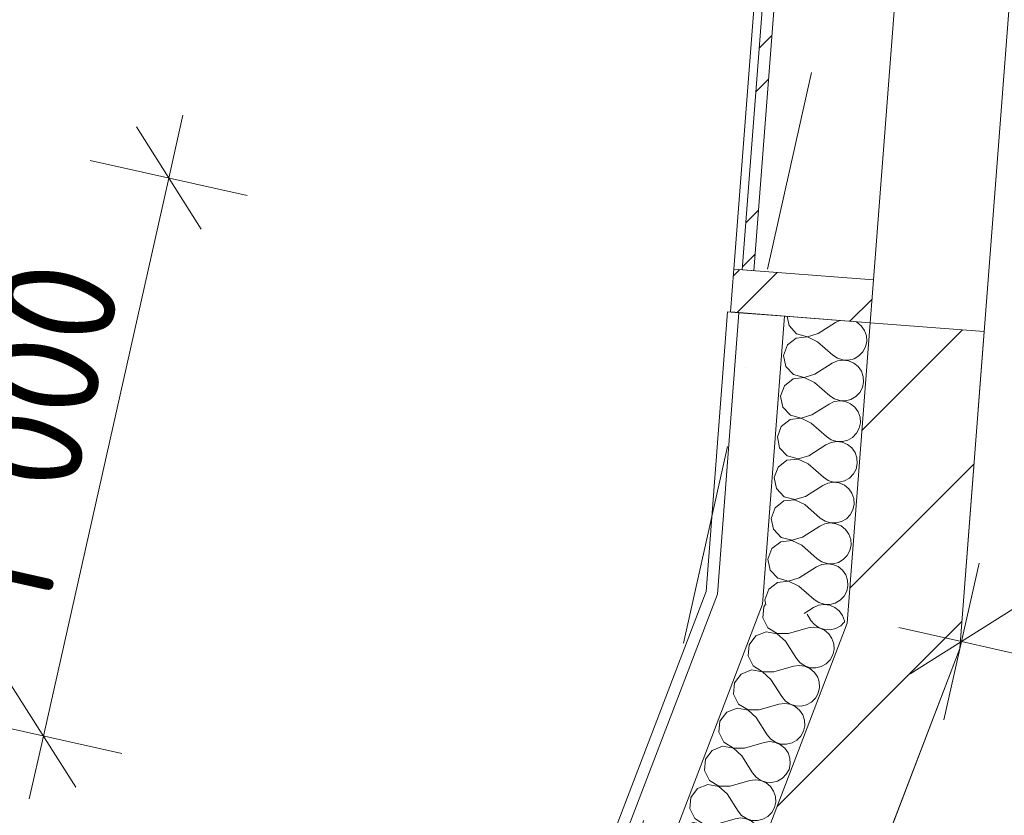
# Model space of a CAD drawing. Header units: millimetres. Extents: x -7213913 to -6999406, y 6129472 to 6470382.
# Tile 133 of 256: x -7203774 to -7202052, y 6177907 to 6179298. Entities that reach past the tile are written whole.
import ezdxf
from ezdxf.enums import TextEntityAlignment as Align

# ---------------------------------------------------------------- set-up
doc = ezdxf.new("R2010")
doc.units = ezdxf.units.MM
doc.header["$MEASUREMENT"] = 0
doc.set_wipeout_variables(frame=1)
doc.linetypes.add('Wipeout_Contour', pattern=[1000, 0, -1000])
doc.linetypes.add('Штрихпунктирная', pattern=[670.277762, 352.777767, -176.388884, 0, -141.111112])
for name, color, linetype in [('S - квартира_помещение.АР', 7, 'Continuous'), ('АР-Стены_внешние_.АР', 7, 'Continuous'), ('АР-Стены_Наружные ВИТРАЖ', 7, 'Continuous'), ('АР-Стены_Перегородки_межквартирные_200.АР', 7, 'Continuous'), ('АР-Чертеж-Оси_Осевые размеры.АР', 7, 'Continuous'), ('АР-Чертеж-Размеры.АР', 7, 'Continuous')]:
    doc.layers.add(name, color=color, linetype=linetype)
for name, color, linetype, lineweight in [('S - квартира_помещение.АР_Ном._пера__2', 8, 'Continuous', 15), ('АР-Стены_внешние_.АР_Ном._пера__1', 7, 'Continuous', 0), ('АР-Стены_Наружные ВИТРАЖ_Ном._пера__120', 7, 'Continuous', 0), ('АР-Стены_Перегородки_межквартирные_200.АР_Ном._пера__1', 7, 'Continuous', 30), ('АР-Чертеж-Оси_Осевые размеры.АР_Ном._пера__1', 7, 'Continuous', 0), ('АР-Чертеж-Оси_Осевые размеры.АР_Ном._пера__120', 7, 'Continuous', 0), ('АР-Чертеж-Размеры.АР_Ном._пера__1', 7, 'Continuous', 0), ('Паспорта Зон Archicad_Ном._пера__1', 7, 'Continuous', 0)]:
    doc.layers.add(name, color=color, linetype=linetype, lineweight=lineweight)
doc.styles.add('РЎР“Р•РќР•Р\xa0Р\x98Р\xa0_РЎРўР\x98Р›Р¬_1', font='txt')
doc.styles.add('РЎР“Р•РќР•Р\xa0Р\x98Р\xa0_РЎРўР\x98Р›Р¬_2', font='calibri.ttf')
doc.styles.add('РЎР“Р•РќР•Р\xa0Р\x98Р\xa0_РЎРўР\x98Р›Р¬_3', font='GOST_Common.ttf')
doc.styles.add('РЎР“Р•РќР•Р\xa0Р\x98Р\xa0_РЎРўР\x98Р›Р¬_5', font='GOTHIC.TTF')
doc.styles.add('РЎР“Р•РќР•Р\xa0Р\x98Р\xa0_РЎРўР\x98Р›Р¬_7', font='isocpeur.ttf')
doc.dimstyles.new('СГЕНЕРИР_СТИЛЬ__2', dxfattribs={"dimtxt": 400, "dimasz": 332.5, "dimexe": 0.18, "dimexo": 0.0625, "dimgap": 0, "dimtad": 1, "dimdec": 0, "dimzin": 0, "dimdsep": 46, "dimtxsty": 'РЎР“Р•РќР•Р\xa0Р\x98Р\xa0_РЎРўР\x98Р›Р¬_5', "dimblk": 'ARROWHEAD_6', "dimblk1": 'ARROWHEAD_6', "dimblk2": 'ARROWHEAD_6', "dimcen": 0.09, "dimse1": 1, "dimse2": 1, "dimclrd": 7, "dimclre": 7, "dimclrt": 7, "dimazin": 0, "dimtfac": 1, "dimtdec": 4, "dimtmove": 2, "dimatfit": 3, "dimfxl": 1, "dimtolj": 1, "dimtzin": 0, "dimarcsym": 0})
doc.dimstyles.new('СГЕНЕРИР_СТИЛЬ__5', dxfattribs={"dimtxt": 200, "dimasz": 142.5, "dimexe": 0.18, "dimexo": 0.0625, "dimgap": 0, "dimtad": 1, "dimdec": 0, "dimzin": 0, "dimdsep": 46, "dimtxsty": 'РЎР“Р•РќР•Р\xa0Р\x98Р\xa0_РЎРўР\x98Р›Р¬_3', "dimblk": 'ARROWHEAD_6', "dimblk1": 'ARROWHEAD_6', "dimblk2": 'ARROWHEAD_6', "dimcen": 0.09, "dimse1": 1, "dimse2": 1, "dimclrd": 7, "dimclre": 7, "dimclrt": 7, "dimazin": 0, "dimtfac": 1, "dimtdec": 4, "dimtmove": 0, "dimatfit": 3, "dimfxl": 1, "dimtolj": 1, "dimtzin": 0, "dimarcsym": 0})
pattern_1 = [(45, (-6566190.34, 6562677.8), (-176.776695, 176.776695), []), (45, (-6566225.7, 6562713.15), (-176.776695, 176.776695), []), (45, (-6566261.05, 6562748.5), (-176.776695, 176.776695), [])]
pattern_2 = [(45, (-6566190.34, 6562677.8), (-127.279217, 127.279217), [])]

# ---------------------------------------------------------------- blocks, each defined once
blk = doc.blocks.new('Кухня-столовая_1_48_10', base_point=(-7200644.6, 6178194.4))
at = {"layer": 'S - квартира_помещение.АР_Ном._пера__2', "color": 8, "linetype": 'Continuous', "lineweight": 15, "flags": 128}
blk.add_lwpolyline([(-7202252.7, 6177877.6), (-7198295.6, 6176988.9), (-7198339.3, 6176794.7), (-7197266.9, 6176553.8), (-7197112.9, 6177235.7), (-7195795.6, 6176939.8), (-7195642.2, 6177622.8), (-7195008, 6177480.4), (-7194505.2, 6179719.3), (-7196749.3, 6180223.4), (-7196738.4, 6180272.1), (-7199637, 6180923.2), (-7199648, 6180874.4), (-7201885.8, 6181377), (-7202130.1, 6178198.2)], close=True, dxfattribs=at)
at = {"layer": 'Паспорта Зон Archicad_Ном._пера__1', "color": 7, "lineweight": 0, "style": 'РЎР“Р•РќР•Р\xa0Р\x98Р\xa0_РЎРўР\x98Р›Р¬_1'}
blk.add_attdef('ROOM_NUMBER', text='', height=250, rotation=347.3417, dxfattribs=at).set_placement((-7200354.7, 6178831.5), align=Align.MIDDLE_CENTER)
at = {"layer": 'Паспорта Зон Archicad_Ном._пера__1', "color": 7, "lineweight": 0, "style": 'РЎР“Р•РќР•Р\xa0Р\x98Р\xa0_РЎРўР\x98Р›Р¬_2'}
blk.add_attdef('ROOM_AREA', text='', height=200, rotation=347.3417, dxfattribs=at).set_placement((-7198342.2, 6177163.3), align=Align.MIDDLE_RIGHT)
blk = doc.blocks.new('Навесная Стена_17_10', base_point=(-6566190.3, 6562677.8))
at = {"layer": 'АР-Стены_Наружные ВИТРАЖ_Ном._пера__120', "color": 7, "linetype": 'Continuous', "lineweight": 0, "flags": 128}
for points in [[(-7202525.5, 6178861.5), (-7202407.1, 6180400.5)], [(-7202281.2, 6178842.8), (-7202162.9, 6180381.7)]]:
    blk.add_lwpolyline(points, dxfattribs=at)
at = {"color": 254, "linetype": 'Wipeout_Contour', "lineweight": 0, "ltscale": 37960606.55012028}
blk.add_wipeout([(-7202392.2, 6180399.4), (-7202510.5, 6178860.4), (-7202490.6, 6178858.8), (-7202372.2, 6180397.8)], dxfattribs=at).dxf.layer = 'АР-Стены_Наружные ВИТРАЖ'
at = {"layer": 'АР-Стены_Наружные ВИТРАЖ', "linetype": 'Continuous', "lineweight": 0, "true_color": 0x000000}
h = blk.add_hatch(dxfattribs=at)
h.set_pattern_fill('АЛЮМИНИЙ_000A', color=18, style=0, pattern_type=2)
h.set_pattern_definition(pattern_1)
h.paths.add_polyline_path([(-7202392.2, 6180399.4), (-7202510.5, 6178860.4), (-7202490.6, 6178858.8), (-7202372.2, 6180397.8)])
at = {"layer": 'АР-Стены_Наружные ВИТРАЖ_Ном._пера__120', "color": 7, "linetype": 'Continuous', "lineweight": 0, "flags": 128}
blk.add_lwpolyline([(-7202392.2, 6180399.4), (-7202372.2, 6180397.8), (-7202490.6, 6178858.8), (-7202510.5, 6178860.4)], close=True, dxfattribs=at)
at = {"color": 254, "linetype": 'Wipeout_Contour', "lineweight": 0, "ltscale": 37958378.61858112}
blk.add_wipeout([(-7202531.2, 6178786.8), (-7202286.9, 6178768), (-7202281.2, 6178842.8), (-7202525.5, 6178861.5)], dxfattribs=at).dxf.layer = 'АР-Стены_Наружные ВИТРАЖ'
at = {"layer": 'АР-Стены_Наружные ВИТРАЖ', "linetype": 'Continuous', "lineweight": 0, "true_color": 0x000000}
h = blk.add_hatch(dxfattribs=at)
h.set_pattern_fill('АЛЮМИНИЙ_000A', color=18, style=0, pattern_type=2)
h.set_pattern_definition(pattern_1)
h.paths.add_polyline_path([(-7202531.2, 6178786.8), (-7202286.9, 6178768), (-7202281.2, 6178842.8), (-7202525.5, 6178861.5)])
at = {"layer": 'АР-Стены_Наружные ВИТРАЖ_Ном._пера__120', "color": 7, "linetype": 'Continuous', "lineweight": 0, "flags": 128}
blk.add_lwpolyline([(-7202531.2, 6178786.8), (-7202525.5, 6178861.5), (-7202281.2, 6178842.8), (-7202286.9, 6178768)], close=True, dxfattribs=at)
blk = doc.blocks.new('Стена_153_10', base_point=(-7202187.2, 6178760.3))
at = {"layer": 'АР-Стены_Перегородки_межквартирные_200.АР', "linetype": 'Continuous', "lineweight": 0, "true_color": 0x000000}
h = blk.add_hatch(dxfattribs=at)
h.set_pattern_fill('БЛОКИ_БЕТОННЫЕ_ЭФФЕКТИВН_28', color=18, style=0, pattern_type=2)
h.set_pattern_definition(pattern_2)
h.paths.add_polyline_path([(-7202286.9, 6178768), (-7202327.3, 6178242.5), (-7202130.1, 6178198.2), (-7202087.5, 6178752.6)])
at = {"layer": 'АР-Стены_Перегородки_межквартирные_200.АР_Ном._пера__1', "color": 7, "linetype": 'Continuous', "lineweight": 15, "flags": 128}
for points in [[(-7202286.9, 6178768), (-7202327.3, 6178242.5)], [(-7202087.5, 6178752.6), (-7202286.9, 6178768)], [(-7202130.1, 6178198.2), (-7202087.5, 6178752.6)]]:
    blk.add_lwpolyline(points, dxfattribs=at)
blk = doc.blocks.new('Стена_154_10', base_point=(-7202228.7, 6178220.4))
at = {"layer": 'АР-Стены_Перегородки_межквартирные_200.АР', "linetype": 'Continuous', "lineweight": 0, "true_color": 0x000000}
h = blk.add_hatch(dxfattribs=at)
h.set_pattern_fill('БЛОКИ_БЕТОННЫЕ_ЭФФЕКТИВН_28', color=18, style=0, pattern_type=2)
h.set_pattern_definition(pattern_2)
h.paths.add_polyline_path([(-7202327.3, 6178242.5), (-7202515.5, 6177750.2), (-7202328.7, 6177678.8), (-7202130.1, 6178198.2)])
at = {"layer": 'АР-Стены_Перегородки_межквартирные_200.АР_Ном._пера__1', "color": 7, "linetype": 'Continuous', "lineweight": 15, "flags": 128}
for points in [[(-7202327.3, 6178242.5), (-7202515.5, 6177750.2)], [(-7202328.7, 6177678.8), (-7202130.1, 6178198.2)], [(-7202515.5, 6177750.2), (-7202328.7, 6177678.8)]]:
    blk.add_lwpolyline(points, dxfattribs=at)
blk = doc.blocks.new('*X680', base_point=(-6566190.3, 6562677.8))
at = {"layer": 'АР-Стены_внешние_.АР_Ном._пера__1', "color": 7, "linetype": 'Continuous', "lineweight": 0}
for p, q in [((-7202432.1, 6178779.1), (-7202428.8, 6178762.9)), ((-7202377.9, 6178749.2), (-7202347.8, 6178768.3)), ((-7202339.7, 6178772), (-7202347.8, 6178768.3)), ((-7202310.2, 6178768.8), (-7202312.9, 6178770)), ((-7202302.6, 6178762.6), (-7202310.2, 6178768.8)), ((-7202428.8, 6178762.9), (-7202415.5, 6178748.7)), ((-7202296.9, 6178754.6), (-7202302.6, 6178762.6)), ((-7202293.6, 6178745.3), (-7202296.9, 6178754.6)), ((-7202416.1, 6178741.1), (-7202431.4, 6178729.1)), ((-7202396.6, 6178743.3), (-7202416.1, 6178741.1)), ((-7202415.5, 6178748.7), (-7202396.6, 6178743.6)), ((-7202396.6, 6178743.6), (-7202377.9, 6178749.2)), ((-7202379, 6178734.9), (-7202396.6, 6178743.3)), ((-7202379, 6178734.9), (-7202352.2, 6178711.4)), ((-7202295.1, 6178725.8), (-7202293, 6178735.5)), ((-7202293, 6178735.5), (-7202293.6, 6178745.3)), ((-7202431.4, 6178729.1), (-7202438.2, 6178710.8)), ((-7202306.6, 6178710.1), (-7202299.8, 6178717.2)), ((-7202299.8, 6178717.2), (-7202295.1, 6178725.8)), ((-7202438.2, 6178710.8), (-7202434.3, 6178691.7)), ((-7202344.3, 6178701.2), (-7202353.3, 6178697.1)), ((-7202352.2, 6178711.4), (-7202343.9, 6178705.9)), ((-7202334.6, 6178702.7), (-7202344.3, 6178701.2)), ((-7202343.9, 6178705.9), (-7202334.5, 6178703)), ((-7202324.8, 6178701.5), (-7202334.6, 6178702.7)), ((-7202334.5, 6178703), (-7202324.7, 6178702.7)), ((-7202315.7, 6178697.6), (-7202324.8, 6178701.5)), ((-7202324.7, 6178702.7), (-7202315.1, 6178705.1)), ((-7202315.1, 6178705.1), (-7202306.6, 6178710.1)), ((-7202434.3, 6178691.7), (-7202420.9, 6178677.4)), ((-7202383.4, 6178677.9), (-7202353.3, 6178697.1)), ((-7202308.1, 6178691.4), (-7202315.7, 6178697.6)), ((-7202302.4, 6178683.4), (-7202308.1, 6178691.4)), ((-7202299.1, 6178674.1), (-7202302.4, 6178683.4)), ((-7202421.5, 6178669.9), (-7202436.9, 6178657.9)), ((-7202402.1, 6178672.1), (-7202421.5, 6178669.9)), ((-7202420.9, 6178677.4), (-7202402.1, 6178672.4)), ((-7202402.1, 6178672.4), (-7202383.4, 6178677.9)), ((-7202384.5, 6178663.7), (-7202402.1, 6178672.1)), ((-7202298.5, 6178664.2), (-7202299.1, 6178674.1)), ((-7202436.9, 6178657.9), (-7202443.7, 6178639.6)), ((-7202384.5, 6178663.7), (-7202357.6, 6178640.1)), ((-7202305.2, 6178645.9), (-7202300.6, 6178654.6)), ((-7202300.6, 6178654.6), (-7202298.5, 6178664.2)), ((-7202443.7, 6178639.6), (-7202439.8, 6178620.5)), ((-7202357.6, 6178640.1), (-7202349.4, 6178634.7)), ((-7202340, 6178631.5), (-7202349.8, 6178630)), ((-7202349.4, 6178634.7), (-7202340, 6178631.8)), ((-7202340, 6178631.8), (-7202330.2, 6178631.5)), ((-7202330.3, 6178630.2), (-7202340, 6178631.5)), ((-7202321.2, 6178626.4), (-7202330.3, 6178630.2)), ((-7202330.2, 6178631.5), (-7202320.6, 6178633.9)), ((-7202320.6, 6178633.9), (-7202312.1, 6178638.9)), ((-7202312.1, 6178638.9), (-7202305.2, 6178645.9)), ((-7202439.8, 6178620.5), (-7202426.4, 6178606.2)), ((-7202388.9, 6178606.7), (-7202358.7, 6178625.9)), ((-7202349.8, 6178630), (-7202358.7, 6178625.9)), ((-7202313.5, 6178620.2), (-7202321.2, 6178626.4)), ((-7202307.8, 6178612.2), (-7202313.5, 6178620.2)), ((-7202427, 6178598.7), (-7202442.4, 6178586.7)), ((-7202407.6, 6178600.9), (-7202427, 6178598.7)), ((-7202426.4, 6178606.2), (-7202407.6, 6178601.1)), ((-7202407.6, 6178601.1), (-7202388.9, 6178606.7)), ((-7202390, 6178592.5), (-7202407.6, 6178600.9)), ((-7202304.6, 6178602.9), (-7202307.8, 6178612.2)), ((-7202304, 6178593), (-7202304.6, 6178602.9)), ((-7202442.4, 6178586.7), (-7202449.1, 6178568.4)), ((-7202390, 6178592.5), (-7202363.1, 6178568.9)), ((-7202310.7, 6178574.7), (-7202306.1, 6178583.4)), ((-7202306.1, 6178583.4), (-7202304, 6178593)), ((-7202449.1, 6178568.4), (-7202445.3, 6178549.2)), ((-7202363.1, 6178568.9), (-7202354.9, 6178563.5)), ((-7202354.9, 6178563.5), (-7202345.5, 6178560.5)), ((-7202335.6, 6178560.3), (-7202326.1, 6178562.7)), ((-7202326.1, 6178562.7), (-7202317.6, 6178567.6)), ((-7202317.6, 6178567.6), (-7202310.7, 6178574.7)), ((-7202445.3, 6178549.2), (-7202431.9, 6178535)), ((-7202394.3, 6178535.5), (-7202364.2, 6178554.7)), ((-7202355.3, 6178558.8), (-7202364.2, 6178554.7)), ((-7202345.5, 6178560.3), (-7202355.3, 6178558.8)), ((-7202345.5, 6178560.5), (-7202335.6, 6178560.3)), ((-7202335.7, 6178559), (-7202345.5, 6178560.3)), ((-7202326.7, 6178555.2), (-7202335.7, 6178559)), ((-7202319, 6178549), (-7202326.7, 6178555.2)), ((-7202313.3, 6178540.9), (-7202319, 6178549)), ((-7202432.5, 6178527.5), (-7202447.9, 6178515.5)), ((-7202413.1, 6178529.6), (-7202432.5, 6178527.5)), ((-7202431.9, 6178535), (-7202413.1, 6178529.9)), ((-7202413.1, 6178529.9), (-7202394.3, 6178535.5)), ((-7202395.4, 6178521.3), (-7202413.1, 6178529.6)), ((-7202310, 6178531.6), (-7202313.3, 6178540.9)), ((-7202309.4, 6178521.8), (-7202310, 6178531.6)), ((-7202447.9, 6178515.5), (-7202454.6, 6178497.2)), ((-7202395.4, 6178521.3), (-7202368.6, 6178497.7)), ((-7202316.2, 6178503.5), (-7202311.5, 6178512.2)), ((-7202311.5, 6178512.2), (-7202309.4, 6178521.8)), ((-7202454.6, 6178497.2), (-7202450.7, 6178478)), ((-7202368.6, 6178497.7), (-7202360.4, 6178492.3)), ((-7202331.6, 6178491.5), (-7202323, 6178496.4)), ((-7202323, 6178496.4), (-7202316.2, 6178503.5)), ((-7202450.7, 6178478), (-7202437.4, 6178463.8)), ((-7202399.8, 6178464.3), (-7202369.7, 6178483.5)), ((-7202360.7, 6178487.6), (-7202369.7, 6178483.5)), ((-7202351, 6178489), (-7202360.7, 6178487.6)), ((-7202360.4, 6178492.3), (-7202351, 6178489.3)), ((-7202351, 6178489.3), (-7202341.1, 6178489.1)), ((-7202341.2, 6178487.8), (-7202351, 6178489)), ((-7202332.1, 6178484), (-7202341.2, 6178487.8)), ((-7202341.1, 6178489.1), (-7202331.6, 6178491.5)), ((-7202324.5, 6178477.8), (-7202332.1, 6178484)), ((-7202318.8, 6178469.7), (-7202324.5, 6178477.8)), ((-7202418.6, 6178458.4), (-7202438, 6178456.3)), ((-7202437.4, 6178463.8), (-7202418.5, 6178458.7)), ((-7202400.9, 6178450), (-7202418.6, 6178458.4)), ((-7202418.5, 6178458.7), (-7202399.8, 6178464.3)), ((-7202315.5, 6178460.4), (-7202318.8, 6178469.7)), ((-7202314.9, 6178450.6), (-7202315.5, 6178460.4)), ((-7202453.3, 6178444.2), (-7202460.1, 6178425.9)), ((-7202438, 6178456.3), (-7202453.3, 6178444.2)), ((-7202400.9, 6178450), (-7202374.1, 6178426.5)), ((-7202321.7, 6178432.3), (-7202317, 6178441)), ((-7202317, 6178441), (-7202314.9, 6178450.6)), ((-7202460.1, 6178425.9), (-7202456.2, 6178406.8)), ((-7202374.1, 6178426.5), (-7202365.8, 6178421.1)), ((-7202337, 6178420.3), (-7202328.5, 6178425.2)), ((-7202328.5, 6178425.2), (-7202321.7, 6178432.3)), ((-7202456.2, 6178406.8), (-7202442.8, 6178392.6)), ((-7202405.3, 6178393.1), (-7202375.2, 6178412.2)), ((-7202366.2, 6178416.3), (-7202375.2, 6178412.2)), ((-7202356.5, 6178417.8), (-7202366.2, 6178416.3)), ((-7202365.8, 6178421.1), (-7202356.4, 6178418.1)), ((-7202346.7, 6178416.6), (-7202356.5, 6178417.8)), ((-7202356.4, 6178418.1), (-7202346.6, 6178417.8)), ((-7202337.6, 6178412.7), (-7202346.7, 6178416.6)), ((-7202346.6, 6178417.8), (-7202337, 6178420.3)), ((-7202330, 6178406.6), (-7202337.6, 6178412.7)), ((-7202324.3, 6178398.5), (-7202330, 6178406.6)), ((-7202442.8, 6178392.6), (-7202424, 6178387.5)), ((-7202424, 6178387.5), (-7202405.3, 6178393.1)), ((-7202321, 6178389.2), (-7202324.3, 6178398.5)), ((-7202458.8, 6178373), (-7202465.6, 6178354.7)), ((-7202443.4, 6178385.1), (-7202458.8, 6178373)), ((-7202424, 6178387.2), (-7202443.4, 6178385.1)), ((-7202406.4, 6178378.8), (-7202424, 6178387.2)), ((-7202406.4, 6178378.8), (-7202379.5, 6178355.3)), ((-7202322.5, 6178369.7), (-7202320.4, 6178379.4)), ((-7202320.4, 6178379.4), (-7202321, 6178389.2)), ((-7202379.5, 6178355.3), (-7202371.3, 6178349.9)), ((-7202334, 6178354), (-7202327.1, 6178361.1)), ((-7202327.1, 6178361.1), (-7202322.5, 6178369.7)), ((-7202465.6, 6178354.7), (-7202461.7, 6178335.6)), ((-7202410.8, 6178321.8), (-7202380.6, 6178341)), ((-7202371.7, 6178345.1), (-7202380.6, 6178341)), ((-7202361.9, 6178346.6), (-7202371.7, 6178345.1)), ((-7202371.3, 6178349.9), (-7202361.9, 6178346.9)), ((-7202361.9, 6178346.9), (-7202352.1, 6178346.6)), ((-7202352.2, 6178345.4), (-7202361.9, 6178346.6)), ((-7202343.1, 6178341.5), (-7202352.2, 6178345.4)), ((-7202352.1, 6178346.6), (-7202342.5, 6178349)), ((-7202335.4, 6178335.3), (-7202343.1, 6178341.5)), ((-7202342.5, 6178349), (-7202334, 6178354)), ((-7202461.7, 6178335.6), (-7202448.3, 6178321.4)), ((-7202448.3, 6178321.4), (-7202429.5, 6178316.3)), ((-7202429.5, 6178316.3), (-7202410.8, 6178321.8)), ((-7202329.7, 6178327.3), (-7202335.4, 6178335.3)), ((-7202326.5, 6178318), (-7202329.7, 6178327.3)), ((-7202448.9, 6178313.8), (-7202464.3, 6178301.8)), ((-7202429.5, 6178316), (-7202448.9, 6178313.8)), ((-7202411.9, 6178307.6), (-7202429.5, 6178316)), ((-7202411.9, 6178307.6), (-7202385, 6178284)), ((-7202328, 6178298.5), (-7202325.9, 6178308.2)), ((-7202325.9, 6178308.2), (-7202326.5, 6178318)), ((-7202464.3, 6178301.8), (-7202471, 6178283.5)), ((-7202339.5, 6178282.8), (-7202332.6, 6178289.8)), ((-7202332.6, 6178289.8), (-7202328, 6178298.5)), ((-7202471, 6178283.5), (-7202469.2, 6178274.4)), ((-7202402.5, 6178259.4), (-7202386.1, 6178269.8)), ((-7202377.2, 6178273.9), (-7202386.1, 6178269.8)), ((-7202385, 6178284), (-7202376.8, 6178278.6)), ((-7202367.4, 6178275.4), (-7202377.2, 6178273.9)), ((-7202376.8, 6178278.6), (-7202367.4, 6178275.7)), ((-7202367.4, 6178275.7), (-7202357.5, 6178275.4)), ((-7202357.6, 6178274.2), (-7202367.4, 6178275.4)), ((-7202348.6, 6178270.3), (-7202357.6, 6178274.2)), ((-7202357.5, 6178275.4), (-7202348, 6178277.8)), ((-7202340.9, 6178264.1), (-7202348.6, 6178270.3)), ((-7202348, 6178277.8), (-7202339.5, 6178282.8)), ((-7202335.2, 6178256.1), (-7202340.9, 6178264.1)), ((-7202331.9, 6178246.8), (-7202335.2, 6178256.1)), ((-7202331.7, 6178243.5), (-7202331.9, 6178246.8))]:
    blk.add_line(p, q, dxfattribs=at)
blk = doc.blocks.new('Стена_321_10', base_point=(-7202286.9, 6178768))
at = {"layer": 'АР-Стены_внешние_.АР_Ном._пера__1', "color": 7, "linetype": 'Continuous', "lineweight": 0}
for p, q in [((-7202516.3, 6178785.6), (-7202554.1, 6178293.4)), ((-7202436.5, 6178779.5), (-7202475.2, 6178275.7))]:
    blk.add_line(p, q, dxfattribs=at)
at = {"layer": 'АР-Стены_внешние_.АР_Ном._пера__1', "color": 7, "linetype": 'Continuous', "lineweight": 0, "flags": 128}
for points in [[(-7202536.2, 6178787.1), (-7202573.8, 6178297.9)], [(-7202536.2, 6178787.1), (-7202516.3, 6178785.6)], [(-7202516.3, 6178785.6), (-7202436.5, 6178779.5)], [(-7202436.5, 6178779.5), (-7202286.9, 6178768)], [(-7202327.3, 6178242.5), (-7202286.9, 6178768)]]:
    blk.add_lwpolyline(points, dxfattribs=at)
at = {"layer": 'АР-Стены_внешние_.АР', "color": 7, "lineweight": 0}
blk.add_blockref('*X680', (-6566190.3, 6562677.8), dxfattribs=at)
blk = doc.blocks.new('*X682', base_point=(-6566190.3, 6562677.8))
at = {"layer": 'АР-Стены_внешние_.АР_Ном._пера__1', "color": 7, "linetype": 'Continuous', "lineweight": 0}
for p, q in [((-7202473, 6178271.4), (-7202474.7, 6178252)), ((-7202470.6, 6178274.7), (-7202473, 6178271.4)), ((-7202474.7, 6178252), (-7202466, 6178234.6)), ((-7202397.1, 6178258.2), (-7202390.4, 6178247.5)), ((-7202466, 6178234.6), (-7202449.4, 6178224.3)), ((-7202385.8, 6178235.5), (-7202395.5, 6178234.2)), ((-7202390.4, 6178247.5), (-7202384.1, 6178240)), ((-7202376, 6178234.2), (-7202385.8, 6178235.5)), ((-7202384.1, 6178240), (-7202375.9, 6178234.5)), ((-7202375.9, 6178234.5), (-7202366.5, 6178231.4)), ((-7202347.1, 6178233.3), (-7202338.5, 6178238.2)), ((-7202338.5, 6178238.2), (-7202333, 6178243.8)), ((-7202486.8, 6178220.4), (-7202498.5, 6178204.7)), ((-7202468.7, 6178227.5), (-7202486.8, 6178220.4)), ((-7202449.5, 6178224.1), (-7202468.7, 6178227.5)), ((-7202434.9, 6178211), (-7202449.5, 6178224.1)), ((-7202449.4, 6178224.3), (-7202429.8, 6178224.4)), ((-7202429.8, 6178224.4), (-7202395.5, 6178234.2)), ((-7202367, 6178230.2), (-7202376, 6178234.2)), ((-7202359.4, 6178224), (-7202367, 6178230.2)), ((-7202366.5, 6178231.4), (-7202356.7, 6178231)), ((-7202353.8, 6178215.9), (-7202359.4, 6178224)), ((-7202356.7, 6178231), (-7202347.1, 6178233.3)), ((-7202498.5, 6178204.7), (-7202500.2, 6178185.3)), ((-7202434.9, 6178211), (-7202415.9, 6178180.8)), ((-7202350.6, 6178206.5), (-7202353.8, 6178215.9)), ((-7202350.1, 6178196.7), (-7202350.6, 6178206.5)), ((-7202500.2, 6178185.3), (-7202491.5, 6178167.8)), ((-7202357.1, 6178178.4), (-7202352.3, 6178187.1)), ((-7202352.3, 6178187.1), (-7202350.1, 6178196.7)), ((-7202491.5, 6178167.8), (-7202474.9, 6178157.6)), ((-7202455.4, 6178157.6), (-7202421, 6178167.4)), ((-7202411.3, 6178168.8), (-7202421, 6178167.4)), ((-7202415.9, 6178180.8), (-7202409.6, 6178173.3)), ((-7202401.5, 6178167.5), (-7202411.3, 6178168.8)), ((-7202409.6, 6178173.3), (-7202401.4, 6178167.8)), ((-7202392.5, 6178163.5), (-7202401.5, 6178167.5)), ((-7202401.4, 6178167.8), (-7202392, 6178164.7)), ((-7202382.2, 6178164.3), (-7202372.6, 6178166.6)), ((-7202372.6, 6178166.6), (-7202364, 6178171.4)), ((-7202364, 6178171.4), (-7202357.1, 6178178.4)), ((-7202512.3, 6178153.6), (-7202524, 6178138)), ((-7202494.2, 6178160.8), (-7202512.3, 6178153.6)), ((-7202475, 6178157.3), (-7202494.2, 6178160.8)), ((-7202460.5, 6178144.3), (-7202475, 6178157.3)), ((-7202474.9, 6178157.6), (-7202455.4, 6178157.6)), ((-7202384.9, 6178157.2), (-7202392.5, 6178163.5)), ((-7202392, 6178164.7), (-7202382.2, 6178164.3)), ((-7202379.3, 6178149.1), (-7202384.9, 6178157.2)), ((-7202376.1, 6178139.8), (-7202379.3, 6178149.1)), ((-7202524, 6178138), (-7202525.8, 6178118.6)), ((-7202460.5, 6178144.3), (-7202441.4, 6178114.1)), ((-7202375.6, 6178130), (-7202376.1, 6178139.8)), ((-7202525.8, 6178118.6), (-7202517, 6178101.1)), ((-7202441.4, 6178114.1), (-7202435.1, 6178106.5)), ((-7202382.6, 6178111.7), (-7202377.8, 6178120.4)), ((-7202377.8, 6178120.4), (-7202375.6, 6178130)), ((-7202517, 6178101.1), (-7202500.4, 6178090.9)), ((-7202480.9, 6178090.9), (-7202446.5, 6178100.7)), ((-7202436.8, 6178102.1), (-7202446.5, 6178100.7)), ((-7202427, 6178100.8), (-7202436.8, 6178102.1)), ((-7202435.1, 6178106.5), (-7202426.9, 6178101)), ((-7202418, 6178096.8), (-7202427, 6178100.8)), ((-7202426.9, 6178101), (-7202417.5, 6178098)), ((-7202410.4, 6178090.5), (-7202418, 6178096.8)), ((-7202417.5, 6178098), (-7202407.7, 6178097.6)), ((-7202407.7, 6178097.6), (-7202398.1, 6178099.9)), ((-7202398.1, 6178099.9), (-7202389.5, 6178104.7)), ((-7202389.5, 6178104.7), (-7202382.6, 6178111.7)), ((-7202537.8, 6178086.9), (-7202549.5, 6178071.3)), ((-7202519.7, 6178094.1), (-7202537.8, 6178086.9)), ((-7202500.5, 6178090.6), (-7202519.7, 6178094.1)), ((-7202486, 6178077.6), (-7202500.5, 6178090.6)), ((-7202500.4, 6178090.9), (-7202480.9, 6178090.9)), ((-7202404.8, 6178082.4), (-7202410.4, 6178090.5)), ((-7202401.6, 6178073.1), (-7202404.8, 6178082.4)), ((-7202549.5, 6178071.3), (-7202551.3, 6178051.8)), ((-7202486, 6178077.6), (-7202466.9, 6178047.4)), ((-7202403.3, 6178053.6), (-7202401.1, 6178063.2)), ((-7202401.1, 6178063.2), (-7202401.6, 6178073.1)), ((-7202551.3, 6178051.8), (-7202542.5, 6178034.4)), ((-7202466.9, 6178047.4), (-7202460.6, 6178039.8)), ((-7202408.1, 6178045), (-7202403.3, 6178053.6)), ((-7202542.5, 6178034.4), (-7202525.9, 6178024.2)), ((-7202506.4, 6178024.2), (-7202472, 6178034)), ((-7202462.3, 6178035.4), (-7202472, 6178034)), ((-7202452.5, 6178034), (-7202462.3, 6178035.4)), ((-7202460.6, 6178039.8), (-7202452.4, 6178034.3)), ((-7202443.5, 6178030.1), (-7202452.5, 6178034)), ((-7202452.4, 6178034.3), (-7202443, 6178031.2)), ((-7202435.9, 6178023.8), (-7202443.5, 6178030.1)), ((-7202443, 6178031.2), (-7202433.2, 6178030.8)), ((-7202433.2, 6178030.8), (-7202423.6, 6178033.2)), ((-7202423.6, 6178033.2), (-7202415, 6178038)), ((-7202415, 6178038), (-7202408.1, 6178045)), ((-7202563.3, 6178020.2), (-7202575, 6178004.6)), ((-7202545.2, 6178027.4), (-7202563.3, 6178020.2)), ((-7202526, 6178023.9), (-7202545.2, 6178027.4)), ((-7202511.5, 6178010.8), (-7202526, 6178023.9)), ((-7202525.9, 6178024.2), (-7202506.4, 6178024.2)), ((-7202511.5, 6178010.8), (-7202492.4, 6177980.6)), ((-7202430.3, 6178015.7), (-7202435.9, 6178023.8)), ((-7202427.1, 6178006.4), (-7202430.3, 6178015.7)), ((-7202575, 6178004.6), (-7202576.8, 6177985.1)), ((-7202428.8, 6177986.9), (-7202426.6, 6177996.5)), ((-7202426.6, 6177996.5), (-7202427.1, 6178006.4)), ((-7202576.8, 6177985.1), (-7202568, 6177967.7)), ((-7202492.4, 6177980.6), (-7202486.1, 6177973.1)), ((-7202440.5, 6177971.3), (-7202433.6, 6177978.3)), ((-7202433.6, 6177978.3), (-7202428.8, 6177986.9)), ((-7202570.7, 6177960.6), (-7202588.9, 6177953.5)), ((-7202551.5, 6177957.2), (-7202570.7, 6177960.6)), ((-7202568, 6177967.7), (-7202551.4, 6177957.4)), ((-7202531.9, 6177957.5), (-7202497.5, 6177967.3)), ((-7202487.8, 6177968.7), (-7202497.5, 6177967.3)), ((-7202478, 6177967.3), (-7202487.8, 6177968.7)), ((-7202486.1, 6177973.1), (-7202477.9, 6177967.6)), ((-7202469, 6177963.4), (-7202478, 6177967.3)), ((-7202477.9, 6177967.6), (-7202468.5, 6177964.5)), ((-7202461.4, 6177957.1), (-7202469, 6177963.4)), ((-7202468.5, 6177964.5), (-7202458.7, 6177964.1)), ((-7202458.7, 6177964.1), (-7202449.1, 6177966.4)), ((-7202449.1, 6177966.4), (-7202440.5, 6177971.3)), ((-7202588.9, 6177953.5), (-7202600.5, 6177937.8)), ((-7202537, 6177944.1), (-7202551.5, 6177957.2)), ((-7202551.4, 6177957.4), (-7202531.9, 6177957.5)), ((-7202537, 6177944.1), (-7202517.9, 6177913.9)), ((-7202455.8, 6177949), (-7202461.4, 6177957.1)), ((-7202452.6, 6177939.6), (-7202455.8, 6177949)), ((-7202600.5, 6177937.8), (-7202602.3, 6177918.4)), ((-7202454.3, 6177920.2), (-7202452.1, 6177929.8)), ((-7202452.1, 6177929.8), (-7202452.6, 6177939.6)), ((-7202602.3, 6177918.4), (-7202593.5, 6177901)), ((-7202517.9, 6177913.9), (-7202511.6, 6177906.4)), ((-7202466, 6177904.6), (-7202459.1, 6177911.6)), ((-7202459.1, 6177911.6), (-7202454.3, 6177920.2)), ((-7202596.2, 6177893.9), (-7202614.4, 6177886.8)), ((-7202577, 6177890.5), (-7202596.2, 6177893.9)), ((-7202593.5, 6177901), (-7202576.9, 6177890.7)), ((-7202562.5, 6177877.4), (-7202577, 6177890.5)), ((-7202576.9, 6177890.7), (-7202557.4, 6177890.8)), ((-7202557.4, 6177890.8), (-7202523, 6177900.6)), ((-7202513.3, 6177901.9), (-7202523, 6177900.6)), ((-7202503.5, 6177900.6), (-7202513.3, 6177901.9)), ((-7202511.6, 6177906.4), (-7202503.4, 6177900.9)), ((-7202494.5, 6177896.6), (-7202503.5, 6177900.6)), ((-7202503.4, 6177900.9), (-7202494, 6177897.8)), ((-7202486.9, 6177890.4), (-7202494.5, 6177896.6)), ((-7202494, 6177897.8), (-7202484.2, 6177897.4)), ((-7202481.3, 6177882.3), (-7202486.9, 6177890.4)), ((-7202484.2, 6177897.4), (-7202474.6, 6177899.7)), ((-7202474.6, 6177899.7), (-7202466, 6177904.6)), ((-7202614.4, 6177886.8), (-7202626, 6177871.1)), ((-7202562.5, 6177877.4), (-7202543.4, 6177847.2)), ((-7202478.1, 6177872.9), (-7202481.3, 6177882.3)), ((-7202477.6, 6177863.1), (-7202478.1, 6177872.9)), ((-7202626, 6177871.1), (-7202627.8, 6177851.7)), ((-7202479.8, 6177853.5), (-7202477.6, 6177863.1)), ((-7202627.8, 6177851.7), (-7202619, 6177834.2)), ((-7202543.4, 6177847.2), (-7202537.1, 6177839.7)), ((-7202537.1, 6177839.7), (-7202528.9, 6177834.1)), ((-7202491.5, 6177837.8), (-7202484.6, 6177844.8)), ((-7202484.6, 6177844.8), (-7202479.8, 6177853.5)), ((-7202621.7, 6177827.2), (-7202639.9, 6177820)), ((-7202602.5, 6177823.7), (-7202621.7, 6177827.2)), ((-7202619, 6177834.2), (-7202602.4, 6177824)), ((-7202588, 6177810.7), (-7202602.5, 6177823.7)), ((-7202602.4, 6177824), (-7202582.9, 6177824)), ((-7202582.9, 6177824), (-7202548.5, 6177833.8)), ((-7202538.8, 6177835.2), (-7202548.5, 6177833.8)), ((-7202529, 6177833.9), (-7202538.8, 6177835.2)), ((-7202520, 6177829.9), (-7202529, 6177833.9)), ((-7202528.9, 6177834.1), (-7202519.5, 6177831.1)), ((-7202512.4, 6177823.6), (-7202520, 6177829.9)), ((-7202519.5, 6177831.1), (-7202509.7, 6177830.7)), ((-7202506.8, 6177815.5), (-7202512.4, 6177823.6)), ((-7202509.7, 6177830.7), (-7202500.1, 6177833)), ((-7202500.1, 6177833), (-7202491.5, 6177837.8)), ((-7202651.5, 6177804.4), (-7202651.7, 6177802.3)), ((-7202639.9, 6177820), (-7202651.5, 6177804.4)), ((-7202588, 6177810.7), (-7202568.9, 6177780.5)), ((-7202503.6, 6177806.2), (-7202506.8, 6177815.5)), ((-7202503.1, 6177796.4), (-7202503.6, 6177806.2)), ((-7202505.4, 6177786.8), (-7202503.1, 6177796.4)), ((-7202568.9, 6177780.5), (-7202562.6, 6177772.9)), ((-7202562.6, 6177772.9), (-7202554.4, 6177767.4)), ((-7202525.6, 6177766.3), (-7202517, 6177771.1)), ((-7202517, 6177771.1), (-7202510.1, 6177778.1)), ((-7202510.1, 6177778.1), (-7202505.4, 6177786.8)), ((-7202554.5, 6177767.2), (-7202562.8, 6177768.3)), ((-7202545.5, 6177763.2), (-7202554.5, 6177767.2)), ((-7202554.4, 6177767.4), (-7202545, 6177764.4)), ((-7202542.1, 6177760.4), (-7202545.5, 6177763.2)), ((-7202545, 6177764.4), (-7202535.2, 6177764)), ((-7202535.2, 6177764), (-7202525.6, 6177766.3))]:
    blk.add_line(p, q, dxfattribs=at)
blk = doc.blocks.new('Стена_322_10', base_point=(-7202327.3, 6178242.5))
at = {"layer": 'АР-Стены_внешние_.АР_Ном._пера__1', "color": 7, "linetype": 'Continuous', "lineweight": 0}
for p, q in [((-7202554.1, 6178293.4), (-7202730.3, 6177832.3)), ((-7202475.2, 6178275.7), (-7202655.6, 6177803.8))]:
    blk.add_line(p, q, dxfattribs=at)
at = {"layer": 'АР-Стены_внешние_.АР_Ном._пера__1', "color": 7, "linetype": 'Continuous', "lineweight": 0, "flags": 128}
for points in [[(-7202573.8, 6178297.9), (-7202749, 6177839.5)], [(-7202515.5, 6177750.2), (-7202327.3, 6178242.5)], [(-7202749, 6177839.5), (-7202730.3, 6177832.3)], [(-7202730.3, 6177832.3), (-7202655.6, 6177803.8)], [(-7202655.6, 6177803.8), (-7202515.5, 6177750.2)]]:
    blk.add_lwpolyline(points, dxfattribs=at)
at = {"layer": 'АР-Стены_внешние_.АР', "color": 7, "lineweight": 0}
blk.add_blockref('*X682', (-6566190.3, 6562677.8), dxfattribs=at)
blk = doc.blocks.new('Стандартный Маркер Сетки[177]_10', base_point=(-7196881.6, 6203728.6))
at = {"layer": 'АР-Чертеж-Оси_Осевые размеры.АР_Ном._пера__120', "color": 7, "linetype": 'Штрихпунктирная', "lineweight": 0}
blk.add_line((-7197100.8, 6202752.9), (-7211872.8, 6136980.9), dxfattribs=at)
at = {"layer": 'АР-Чертеж-Оси_Осевые размеры.АР_Ном._пера__120', "color": 7, "lineweight": 0, "style": 'РЎР“Р•РќР•Р\xa0Р\x98Р\xa0_РЎРўР\x98Р›Р¬_7'}
blk.add_attdef('AC_MarkerText_1', text='', height=350, rotation=347.3418, dxfattribs=at).set_placement((-7212163.2, 6135688.1), align=Align.TOP_CENTER)
blk = doc.blocks.new('*D890', base_point=(-6566190.3, 6562677.8))
at = {"layer": 'АР-Чертеж-Оси_Осевые размеры.АР_Ном._пера__1', "color": 7, "linetype": 'Continuous', "lineweight": 0, "transparency": 16777216}
for p, q in [((-7203046.9, 6204959.5), (-7202989.4, 6205215.7)), ((-7202914.5, 6204750.4), (-7203179.3, 6205168.6)), ((-7202726.8, 6204887.6), (-7203367.1, 6205031.4)), ((-7212636.3, 6162263.2), (-7203046.9, 6204959.5)), ((-7212768.7, 6162472.3), (-7212503.9, 6162054.1)), ((-7212316.1, 6162191.3), (-7212956.4, 6162335.1)), ((-7212693.8, 6162007), (-7212636.3, 6162263.2))]:
    blk.add_line(p, q, dxfattribs=at)
at = {"layer": 'АР-Чертеж-Оси_Осевые размеры.АР_Ном._пера__1', "color": 7, "lineweight": 0, "transparency": 16777216, "insert": (-7207709.5, 6184564.6), "char_height": 400, "attachment_point": 7, "rotation": 77.3418, "style": 'РЎР“Р•РќР•Р\xa0Р\x98Р\xa0_РЎРўР\x98Р›Р¬_5'}
blk.add_mtext('\\A1;{\\pql;\\fCentury Gothic|b0|i0|c204|p0;\\W1.000000;43\xa0760}', dxfattribs=at)
blk = doc.blocks.new('ARROWHEAD_6')
at = {"color": 0, "linetype": 'Continuous', "lineweight": 0}
for p, q in [((-0.5, -0.5), (0.5, 0.5)), ((0, 0), (-1, 0))]:
    blk.add_line(p, q, dxfattribs=at)
blk = doc.blocks.new('*D926', base_point=(-6566190.3, 6562677.8))
at = {"layer": 'АР-Чертеж-Размеры.АР_Ном._пера__1', "color": 7, "linetype": 'Continuous', "lineweight": 0, "transparency": 16777216}
for p, q in [((-7203513, 6179021.1), (-7203488.3, 6179130.8)), ((-7203456.3, 6178931.5), (-7203569.7, 6179110.7)), ((-7203375.8, 6178990.3), (-7203650.2, 6179051.9)), ((-7203732.1, 6178045.3), (-7203513, 6179021.1)), ((-7203788.9, 6178134.9), (-7203675.4, 6177955.7)), ((-7203594.9, 6178014.5), (-7203869.4, 6178076.1)), ((-7203756.8, 6177935.5), (-7203732.1, 6178045.3))]:
    blk.add_line(p, q, dxfattribs=at)
at = {"layer": 'АР-Чертеж-Размеры.АР_Ном._пера__1', "color": 7, "lineweight": 0, "transparency": 16777216, "insert": (-7203726.8, 6178251.5), "char_height": 200, "attachment_point": 7, "rotation": 77.3417, "style": 'РЎР“Р•РќР•Р\xa0Р\x98Р\xa0_РЎРўР\x98Р›Р¬_3'}
blk.add_mtext('\\A1;{\\pql;\\fGOST Common|b0|i0|c204|p0;\\W1.000000;1\xa0000}', dxfattribs=at)
blk = doc.blocks.new('*D1109', base_point=(-6566190.3, 6562677.8))
at = {"layer": 'АР-Чертеж-Размеры.АР_Ном._пера__1', "color": 7, "linetype": 'Continuous', "lineweight": 0, "transparency": 16777216}
for p, q in [((-7202158.2, 6178073.3), (-7202096.6, 6178347.8)), ((-7202037.8, 6178267.3), (-7202217, 6178153.8)), ((-7202237.1, 6178235.2), (-7202127.4, 6178210.5)), ((-7202127.4, 6178210.5), (-7198218.4, 6177332.6)), ((-7198249.3, 6177195.4), (-7198187.6, 6177469.8)), ((-7198128.8, 6177389.4), (-7198308.1, 6177275.9)), ((-7198218.4, 6177332.6), (-7197145.1, 6177091.6))]:
    blk.add_line(p, q, dxfattribs=at)
at = {"layer": 'АР-Чертеж-Размеры.АР_Ном._пера__1', "color": 7, "lineweight": 0, "transparency": 16777216, "insert": (-7200484.2, 6177882.5), "char_height": 200, "attachment_point": 7, "rotation": 347.3417, "style": 'РЎР“Р•РќР•Р\xa0Р\x98Р\xa0_РЎРўР\x98Р›Р¬_3'}
blk.add_mtext('\\A1;{\\pql;\\fGOST Common|b0|i0|c204|p0;\\W1.000000;4\xa0006}', dxfattribs=at)

msp = doc.modelspace()

# ---------------------------------------------------------------- linework, layer by layer
at = {"layer": 'S - квартира_помещение.АР', "color": 254, "linetype": 'Continuous', "lineweight": 0, "true_color": 0xd8d8d8, "flags": 128}
msp.add_lwpolyline([(-7202252.7, 6177877.6), (-7198295.6, 6176988.9), (-7198339.3, 6176794.7), (-7197266.9, 6176553.8), (-7197112.9, 6177235.7), (-7195795.6, 6176939.8), (-7195642.2, 6177622.8), (-7195008, 6177480.4), (-7194505.2, 6179719.3), (-7196749.3, 6180223.4), (-7196738.4, 6180272.1), (-7199637, 6180923.2), (-7199648, 6180874.4), (-7201885.8, 6181377), (-7202130.1, 6178198.2)], close=True, dxfattribs=at)

# ---------------------------------------------------------------- block references
at = {"layer": 'S - квартира_помещение.АР', "color": 7, "linetype": 'Continuous', "lineweight": 0}
msp.add_blockref('Кухня-столовая_1_48_10', (-7200644.6, 6178194.4), dxfattribs=at)
at = {"layer": 'АР-Стены_внешние_.АР', "color": 7, "lineweight": 0}
msp.add_blockref('Стена_322_10', (-7202327.3, 6178242.5), dxfattribs=at)
at = {"layer": 'АР-Стены_Перегородки_межквартирные_200.АР', "color": 7, "lineweight": 0}
msp.add_blockref('Стена_154_10', (-7202228.7, 6178220.4), dxfattribs=at)

# ---------------------------------------------------------------- dimensions: what is measured, and where the dimension line sits
at = {"layer": 'АР-Чертеж-Оси_Осевые размеры.АР', "color": 7, "linetype": 'Continuous', "lineweight": 0}
dim = msp.add_linear_dim(base=(-7203046.9, 6204959.5), p1=(-7213412.7, 6162437.5), p2=(-7203841.7, 6205138), angle=77.3418, dimstyle='СГЕНЕРИР_СТИЛЬ__2', dxfattribs=at)
dim.commit()
dim.dimension.update_dxf_attribs({"geometry": '*D890', "text_midpoint": (-7207720.9, 6185426.5), "dimtype": 160, "text_rotation": 77.3418})
at = {"layer": 'АР-Чертеж-Размеры.АР', "color": 7, "linetype": 'Continuous', "lineweight": 0}
for base, p1, p2, angle, picture, middle, turn in [((-7203513, 6179021.1), (-7203732.1, 6178045.3), (-7203513, 6179021.1), 77.3417, '*D926', (-7203749.2, 6178608.1), 77.3417), ((-7198218.4, 6177332.6), (-7202130.1, 6178198.2), (-7198295.6, 6176988.9), 347.3417, '*D1109', (-7200127.5, 6177904.9), 347.3417)]:
    dim = msp.add_linear_dim(base=base, p1=p1, p2=p2, angle=angle, dimstyle='СГЕНЕРИР_СТИЛЬ__5', dxfattribs=at)
    dim.commit()
    dim.dimension.update_dxf_attribs({"geometry": picture, "text_midpoint": middle, "dimtype": 160, "text_rotation": turn})

# ---------------------------------------------------------------- next in the draw order: block references
at = {"layer": 'АР-Стены_Наружные ВИТРАЖ', "linetype": 'Continuous', "lineweight": 0}
msp.add_blockref('Навесная Стена_17_10', (-6566190.3, 6562677.8), dxfattribs=at)

# ---------------------------------------------------------------- next in the draw order: block references
at = {"layer": 'АР-Стены_внешние_.АР', "color": 7, "lineweight": 0}
msp.add_blockref('Стена_321_10', (-7202286.9, 6178768), dxfattribs=at)
at = {"layer": 'АР-Стены_Перегородки_межквартирные_200.АР', "color": 7, "lineweight": 0}
msp.add_blockref('Стена_153_10', (-7202187.2, 6178760.3), dxfattribs=at)
at = {"layer": 'АР-Чертеж-Оси_Осевые размеры.АР', "color": 8, "linetype": 'Continuous', "lineweight": 15}
msp.add_blockref('Стандартный Маркер Сетки[177]_10', (-7196881.6, 6203728.6), dxfattribs=at)

doc.saveas('drawing.dxf')
